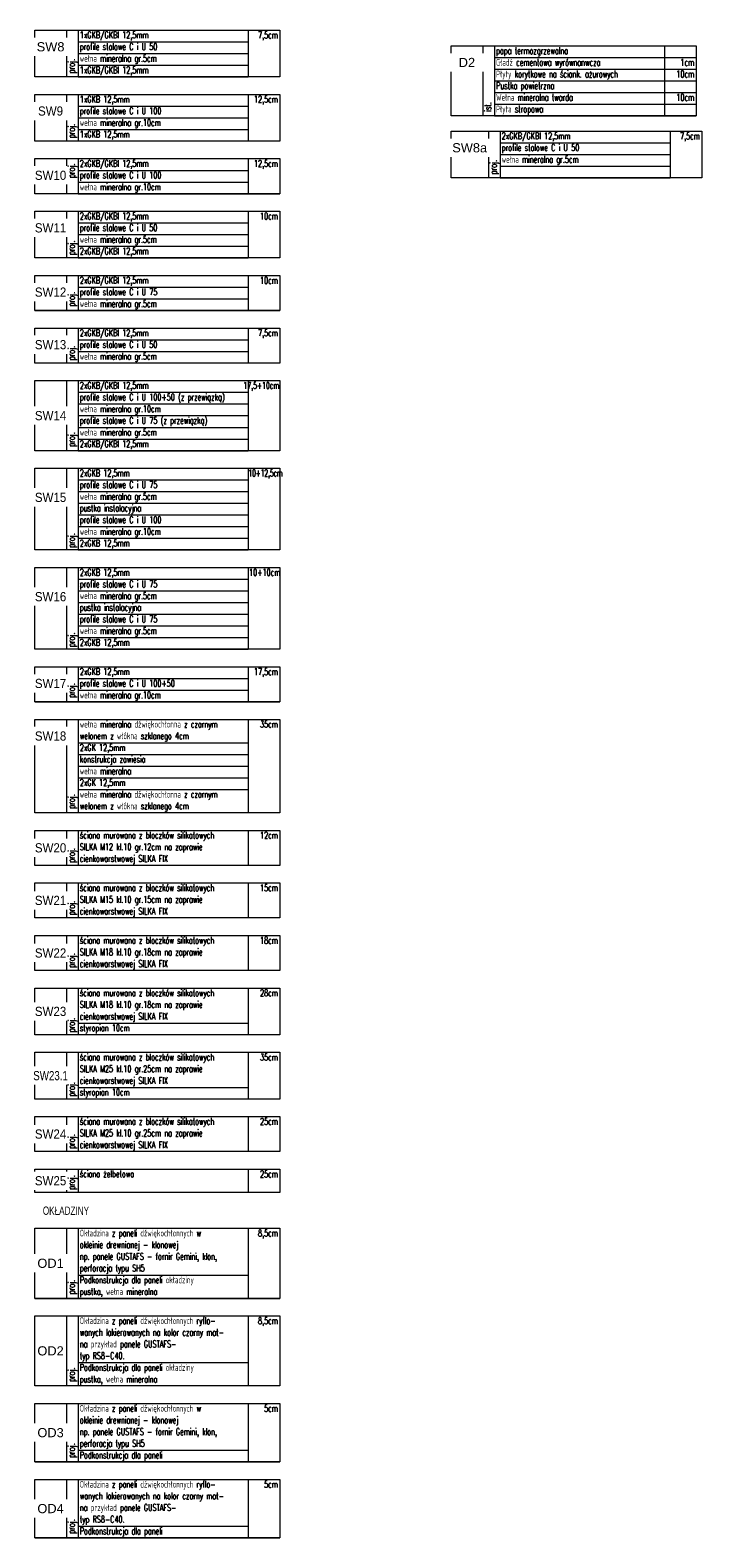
# Model space of a CAD drawing. Header units: centimetres. Extents: x -228435 to 111511, y -89367 to 428125.
# Tile 1 of 219: x -228435 to -188168, y -89367 to 977. Entities that reach past the tile are written whole.
import ezdxf
from ezdxf.enums import TextEntityAlignment as Align

# ---------------------------------------------------------------- set-up
doc = ezdxf.new("R2010")
doc.units = ezdxf.units.CM
doc.header["$LTSCALE"] = 50
doc.layers.add('ARCH_INFO_OPISY', color=8, linetype='Continuous')
doc.layers.add('RYSUNKOWE_XREF', color=8, linetype='Continuous')
doc.layers.add('ARCH_TABELKA', color=8, linetype='Continuous', lineweight=5)
doc.styles.add('Arial', font='ARIAL.TTF')
doc.styles.add('Romans', font='Romans.shx')

# ---------------------------------------------------------------- blocks, each defined once
blk = doc.blocks.new('D2')
at = {"layer": 'ARCH_TABELKA'}
blk.add_line((-36672, 4258.9), (-36672, 3838.9), dxfattribs=at)
blk.add_lwpolyline([(-37952, 4258.9), (-36482, 4258.9), (-36482, 3838.9), (-37952, 3838.9)], close=True, dxfattribs=at)
for points in [[(-37762, 4258.9), (-37762, 3838.9)], [(-37692, 4258.9), (-37692, 3838.9)], [(-37692, 4188.9), (-36482, 4188.9)], [(-37692, 4118.9), (-36482, 4118.9)], [(-37692, 4048.9), (-36482, 4048.9)], [(-37692, 3978.9), (-36482, 3978.9)], [(-37692, 3908.9), (-36482, 3908.9)], [(-37692, 3838.9), (-36482, 3838.9)], [(-37692, 3838.9), (-36482, 3838.9)]]:
    blk.add_lwpolyline(points, dxfattribs=at)
at = {"layer": 'ARCH_INFO_OPISY', "color": 191, "style": 'Romans', "width": 0.7}
for s, p in [('papa termozgrzewalna', (-37682, 4209.6)), ('Gładź cementowa wyrównanwcza', (-37682, 4139.6)), ('Płyty korytkowe na ściank. ażurowych', (-37682, 4069.6)), ('Wełna mineralna twarda', (-37682, 3929.6)), ('Pustka powietrzna', (-37682, 3999.6)), ('Płyta stropowa', (-37682, 3859.6))]:
    blk.add_text(s, height=40.5, dxfattribs=at).set_placement(p)
for s, p in [('1cm', (-36494.3, 4139.6)), ('10cm', (-36494.3, 4069.6)), ('10cm', (-36494.3, 3929.6))]:
    blk.add_text(s, height=40.5, dxfattribs=at).set_placement(p, align=Align.RIGHT)
blk.add_text('ist.', height=40.5, rotation=90, dxfattribs=at).set_placement((-37711.8, 3864.1))
at = {"layer": 'ARCH_INFO_OPISY', "color": 191, "insert": (-37857, 4158.9), "char_height": 55, "width": 190, "attachment_point": 5, "style": 'Arial', "bg_fill": 2}
blk.add_mtext('D2', dxfattribs=at)
blk = doc.blocks.new('SW8')
at = {"layer": 'ARCH_TABELKA'}
blk.add_line((-41322, 4539.5), (-41322, 4259.5), dxfattribs=at)
blk.add_lwpolyline([(-42602, 4539.5), (-41132, 4539.5), (-41132, 4259.5), (-42602, 4259.5)], close=True, dxfattribs=at)
for points in [[(-42412, 4539.5), (-42412, 4259.5)], [(-42342, 4539.5), (-42342, 4259.5)], [(-42342, 4469.5), (-41322, 4469.5)], [(-42342, 4399.5), (-41322, 4399.5)], [(-42342, 4329.5), (-41322, 4329.5)], [(-42342, 4259.5), (-41322, 4259.5)]]:
    blk.add_lwpolyline(points, dxfattribs=at)
at = {"layer": 'ARCH_INFO_OPISY', "color": 191, "style": 'Romans', "width": 0.7}
for s, p in [('1xGKB/GKBI 12,5mm  ', (-42331.9, 4490.6)), ('profile stalowe C i U 50', (-42331.9, 4420.6)), ('wełna mineralna gr.5cm', (-42332, 4350.2)), ('1xGKB/GKBI 12,5mm  ', (-42331.9, 4280.6))]:
    blk.add_text(s, height=40.5, dxfattribs=at).set_placement(p)
blk.add_text('7,5cm', height=40.5, dxfattribs=at).set_placement((-41144.3, 4490.2), align=Align.RIGHT)
blk.add_text('proj.', height=40.5, rotation=90, dxfattribs=at).set_placement((-42361.8, 4281.2))
at = {"layer": 'ARCH_INFO_OPISY', "color": 191, "insert": (-42507, 4439.5), "char_height": 55, "width": 190, "attachment_point": 5, "style": 'Arial', "bg_fill": 2}
blk.add_mtext('SW8', dxfattribs=at)
blk = doc.blocks.new('SW9')
at = {"layer": 'ARCH_TABELKA'}
blk.add_line((-41322, 3909.5), (-41322, 3629.5), dxfattribs=at)
blk.add_lwpolyline([(-42602, 3909.5), (-41132, 3909.5), (-41132, 3629.5), (-42602, 3629.5)], close=True, dxfattribs=at)
for points in [[(-42412, 3909.5), (-42412, 3629.5)], [(-42342, 3909.5), (-42342, 3629.5)], [(-42342, 3699.5), (-41322, 3699.5)]]:
    blk.add_lwpolyline(points, dxfattribs=at)
at = {"layer": 'ARCH_INFO_OPISY', "color": 191, "style": 'Romans', "width": 0.7}
for s, p in [('1xGKB 12,5mm  ', (-42331.9, 3860.6)), ('profile stalowe C i U 100', (-42331.9, 3790.6)), ('wełna mineralna gr.10cm', (-42332, 3720.2)), ('1xGKB 12,5mm  ', (-42331.9, 3650.6))]:
    blk.add_text(s, height=40.5, dxfattribs=at).set_placement(p)
blk.add_text('12,5cm', height=40.5, dxfattribs=at).set_placement((-41144.3, 3860.2), align=Align.RIGHT)
at = {"layer": 'ARCH_INFO_OPISY', "color": 191, "insert": (-42507, 3809.5), "char_height": 55, "width": 190, "attachment_point": 5, "style": 'Arial', "bg_fill": 2}
blk.add_mtext('{\\W0.9;SW9}', dxfattribs=at)
at = {"layer": 'ARCH_TABELKA'}
for points in [[(-42342, 3839.5), (-41322, 3839.5)], [(-42342, 3769.5), (-41322, 3769.5)]]:
    blk.add_lwpolyline(points, dxfattribs=at)
at = {"layer": 'ARCH_INFO_OPISY', "color": 191, "style": 'Romans', "width": 0.7}
blk.add_text('proj.', height=40.5, rotation=90, dxfattribs=at).set_placement((-42361.8, 3647.9))
blk = doc.blocks.new('SW10')
at = {"layer": 'ARCH_TABELKA'}
blk.add_line((-41322, 3594.5), (-41322, 3384.5), dxfattribs=at)
blk.add_lwpolyline([(-42602, 3594.5), (-41132, 3594.5), (-41132, 3384.5), (-42602, 3384.5)], close=True, dxfattribs=at)
for points in [[(-42412, 3594.5), (-42412, 3384.5)], [(-42342, 3594.5), (-42342, 3384.5)], [(-42342, 3384.5), (-41132, 3384.5)]]:
    blk.add_lwpolyline(points, dxfattribs=at)
at = {"layer": 'ARCH_INFO_OPISY', "color": 191, "style": 'Romans', "width": 0.7}
for s, p in [('2xGKB/GKBI 12,5mm  ', (-42331.9, 3545.6)), ('wełna mineralna gr.10cm', (-42332, 3405.2)), ('profile stalowe C i U 100', (-42331.9, 3475.6))]:
    blk.add_text(s, height=40.5, dxfattribs=at).set_placement(p)
blk.add_text('12,5cm', height=40.5, dxfattribs=at).set_placement((-41144.3, 3545.2), align=Align.RIGHT)
at = {"layer": 'ARCH_INFO_OPISY', "color": 191, "insert": (-42507, 3494.5), "char_height": 55, "width": 190, "attachment_point": 5, "style": 'Arial', "bg_fill": 2}
blk.add_mtext('{\\W0.9;SW10}', dxfattribs=at)
at = {"layer": 'ARCH_TABELKA'}
for points in [[(-42342, 3524.5), (-41322, 3524.5)], [(-42342, 3454.5), (-41322, 3454.5)]]:
    blk.add_lwpolyline(points, dxfattribs=at)
at = {"layer": 'ARCH_INFO_OPISY', "color": 191, "style": 'Romans', "width": 0.7}
blk.add_text('proj.', height=40.5, rotation=90, dxfattribs=at).set_placement((-42361.8, 3479.7))
blk = doc.blocks.new('SW11')
at = {"layer": 'ARCH_TABELKA'}
blk.add_line((-41322, 3279.5), (-41322, 2999.5), dxfattribs=at)
blk.add_lwpolyline([(-42602, 3279.5), (-41132, 3279.5), (-41132, 2999.5), (-42602, 2999.5)], close=True, dxfattribs=at)
for points in [[(-42412, 3279.5), (-42412, 2999.5)], [(-42342, 3279.5), (-42342, 2999.5)], [(-42342, 3069.5), (-41322, 3069.5)], [(-42342, 2999.5), (-41322, 2999.5)]]:
    blk.add_lwpolyline(points, dxfattribs=at)
at = {"layer": 'ARCH_INFO_OPISY', "color": 191, "style": 'Romans', "width": 0.7}
for s, p in [('2xGKB/GKBI 12,5mm  ', (-42331.9, 3230.6)), ('profile stalowe C i U 50', (-42331.9, 3160.6)), ('wełna mineralna gr.5cm', (-42332, 3090.2)), ('2xGKB/GKBI 12,5mm  ', (-42331.9, 3020.6))]:
    blk.add_text(s, height=40.5, dxfattribs=at).set_placement(p)
blk.add_text('10cm', height=40.5, dxfattribs=at).set_placement((-41144.3, 3230.2), align=Align.RIGHT)
at = {"layer": 'ARCH_INFO_OPISY', "color": 191, "insert": (-42507, 3179.5), "char_height": 55, "width": 190, "attachment_point": 5, "style": 'Arial', "bg_fill": 2}
blk.add_mtext('{\\W0.9;SW11}', dxfattribs=at)
at = {"layer": 'ARCH_TABELKA'}
for points in [[(-42342, 3209.5), (-41322, 3209.5)], [(-42342, 3139.5), (-41322, 3139.5)]]:
    blk.add_lwpolyline(points, dxfattribs=at)
at = {"layer": 'ARCH_INFO_OPISY', "color": 191, "style": 'Romans', "width": 0.7}
blk.add_text('proj.', height=40.5, rotation=90, dxfattribs=at).set_placement((-42361.8, 3017.8))
blk = doc.blocks.new('SW12')
at = {"layer": 'ARCH_TABELKA'}
blk.add_line((-41322, 3279.5), (-41322, 3069.5), dxfattribs=at)
blk.add_lwpolyline([(-42602, 3279.5), (-41132, 3279.5), (-41132, 3069.5), (-42602, 3069.5)], close=True, dxfattribs=at)
for points in [[(-42412, 3279.5), (-42412, 3069.5)], [(-42342, 3279.5), (-42342, 3069.5)], [(-42602, 3069.5), (-41132, 3069.5)]]:
    blk.add_lwpolyline(points, dxfattribs=at)
at = {"layer": 'ARCH_INFO_OPISY', "color": 191, "style": 'Romans', "width": 0.7}
for s, p in [('2xGKB/GKBI 12,5mm  ', (-42331.9, 3230.6)), ('profile stalowe C i U 75', (-42331.9, 3160.6)), ('wełna mineralna gr.5cm', (-42332, 3090.2))]:
    blk.add_text(s, height=40.5, dxfattribs=at).set_placement(p)
blk.add_text('10cm', height=40.5, dxfattribs=at).set_placement((-41144.3, 3230.2), align=Align.RIGHT)
at = {"layer": 'ARCH_INFO_OPISY', "color": 191, "insert": (-42507, 3179.5), "char_height": 55, "width": 190, "attachment_point": 5, "style": 'Arial', "bg_fill": 2}
blk.add_mtext('{\\W0.9;SW12}', dxfattribs=at)
at = {"layer": 'ARCH_TABELKA'}
for points in [[(-42342, 3209.5), (-41322, 3209.5)], [(-42342, 3139.5), (-41322, 3139.5)]]:
    blk.add_lwpolyline(points, dxfattribs=at)
at = {"layer": 'ARCH_INFO_OPISY', "color": 191, "style": 'Romans', "width": 0.7}
blk.add_text('proj.', height=40.5, rotation=90, dxfattribs=at).set_placement((-42361.8, 3094.7))
blk = doc.blocks.new('SW13')
at = {"layer": 'ARCH_TABELKA'}
blk.add_line((-41322, 3559.5), (-41322, 3349.5), dxfattribs=at)
blk.add_lwpolyline([(-42602, 3559.5), (-41132, 3559.5), (-41132, 3349.5), (-42602, 3349.5)], close=True, dxfattribs=at)
for points in [[(-42412, 3559.5), (-42412, 3349.5)], [(-42342, 3559.5), (-42342, 3349.5)]]:
    blk.add_lwpolyline(points, dxfattribs=at)
at = {"layer": 'ARCH_INFO_OPISY', "color": 191, "style": 'Romans', "width": 0.7}
for s, p in [('2xGKB/GKBI 12,5mm  ', (-42331.9, 3510.6)), ('profile stalowe C i U 50', (-42331.9, 3440.6)), ('wełna mineralna gr.5cm', (-42332, 3370.2))]:
    blk.add_text(s, height=40.5, dxfattribs=at).set_placement(p)
blk.add_text('7,5cm', height=40.5, dxfattribs=at).set_placement((-41144.3, 3510.2), align=Align.RIGHT)
at = {"layer": 'ARCH_INFO_OPISY', "color": 191, "insert": (-42507, 3459.5), "char_height": 55, "width": 190, "attachment_point": 5, "style": 'Arial', "bg_fill": 2}
blk.add_mtext('{\\W0.9;SW13}', dxfattribs=at)
at = {"layer": 'ARCH_TABELKA'}
for points in [[(-42342, 3489.5), (-41322, 3489.5)], [(-42342, 3419.5), (-41322, 3419.5)]]:
    blk.add_lwpolyline(points, dxfattribs=at)
at = {"layer": 'ARCH_INFO_OPISY', "color": 191, "style": 'Romans', "width": 0.7}
blk.add_text('proj.', height=40.5, rotation=90, dxfattribs=at).set_placement((-42361.8, 3366.8))
blk = doc.blocks.new('SW14')
at = {"layer": 'ARCH_TABELKA'}
for q in [(-41322, 2824.5), (-41322, 2544.5)]:
    blk.add_line((-41322, 2964.5), q, dxfattribs=at)
blk.add_lwpolyline([(-42602, 2964.5), (-41132, 2964.5), (-41132, 2544.5), (-42602, 2544.5)], close=True, dxfattribs=at)
for points in [[(-42412, 2964.5), (-42412, 2544.5)], [(-42342, 2964.5), (-42342, 2824.5)], [(-42342, 2894.5), (-41322, 2894.5)], [(-42342, 2614.5), (-41322, 2614.5)], [(-42342, 2544.5), (-41322, 2544.5)]]:
    blk.add_lwpolyline(points, dxfattribs=at)
at = {"layer": 'ARCH_INFO_OPISY', "color": 191, "style": 'Romans', "width": 0.7}
for s, p in [('2xGKB/GKBI 12,5mm  ', (-42331.9, 2915.6)), ('profile stalowe C i U 100+50 (z przewiązką)', (-42331.9, 2845.6)), ('wełna mineralna gr.10cm', (-42332, 2775.2)), ('profile stalowe C i U 75 (z przewiązką)', (-42331.9, 2705.6)), ('wełna mineralna gr.5cm', (-42332, 2635.2)), ('2xGKB/GKBI 12,5mm  ', (-42331.9, 2565.6))]:
    blk.add_text(s, height=40.5, dxfattribs=at).set_placement(p)
at = {"layer": 'ARCH_INFO_OPISY', "color": 191, "style": 'Romans', "width": 0.55}
blk.add_text('17,5+10cm', height=40.5, dxfattribs=at).set_placement((-41136.8, 2915.2), align=Align.RIGHT)
at = {"layer": 'ARCH_INFO_OPISY', "color": 191, "style": 'Romans', "width": 0.7}
blk.add_text('proj.', height=40.5, rotation=90, dxfattribs=at).set_placement((-42361.8, 2569.2))
at = {"layer": 'ARCH_INFO_OPISY', "color": 191, "insert": (-42507, 2754.5), "char_height": 55, "width": 190, "attachment_point": 5, "style": 'Arial', "bg_fill": 2}
blk.add_mtext('{\\W0.9;SW14}', dxfattribs=at)
at = {"layer": 'ARCH_TABELKA'}
for points in [[(-42342, 2964.5), (-42342, 2544.5)], [(-42342, 2824.5), (-41322, 2824.5)], [(-42342, 2754.5), (-41322, 2754.5)], [(-42342, 2684.5), (-41322, 2684.5)]]:
    blk.add_lwpolyline(points, dxfattribs=at)
blk = doc.blocks.new('SW15')
at = {"layer": 'ARCH_TABELKA'}
blk.add_line((-44422, 4633.3), (-44422, 4143.3), dxfattribs=at)
for points in [[(-44232, 4143.3), (-45702, 4143.3), (-45702, 4633.3), (-44232, 4633.3), (-44232, 4143.3)], [(-45512, 4633.3), (-45512, 4143.3)], [(-45442, 4633.3), (-45442, 4143.3)], [(-45442, 4563.3), (-44422, 4563.3)], [(-45442, 4423.3), (-44422, 4423.3)], [(-45442, 4353.3), (-44422, 4353.3)], [(-45442, 4283.3), (-44422, 4283.3)], [(-45442, 4213.3), (-44422, 4213.3)], [(-45442, 4143.3), (-44422, 4143.3)]]:
    blk.add_lwpolyline(points, dxfattribs=at)
at = {"layer": 'ARCH_INFO_OPISY', "color": 191, "style": 'Romans'}
for s, width, p in [('2xGKB 12,5mm  ', 0.7, (-45431.9, 4584.4)), ('10+12,5cm', 0.52, (-44420.2, 4584.4)), ('profile stalowe C i U 75 ', 0.7, (-45431.9, 4514.4)), ('wełna mineralna gr.5cm', 0.7, (-45432, 4444)), ('pustka instalacyjna', 0.7, (-45431.9, 4374.4)), ('profile stalowe C i U 100 ', 0.7, (-45431.9, 4304.4)), ('wełna mineralna gr.10cm', 0.7, (-45432, 4234)), ('2xGKB 12,5mm  ', 0.7, (-45431.9, 4164.4))]:
    blk.add_text(s, height=40.5, dxfattribs=dict(at, width=width)).set_placement(p)
at = {"layer": 'ARCH_INFO_OPISY', "color": 191, "style": 'Romans', "width": 0.7}
blk.add_text('proj.', height=40.5, rotation=90, dxfattribs=at).set_placement((-45461.8, 4157.6))
at = {"layer": 'ARCH_INFO_OPISY', "color": 191, "insert": (-45607, 4458.4), "char_height": 55, "width": 190, "attachment_point": 5, "style": 'Arial', "bg_fill": 2}
blk.add_mtext('{\\W0.9;SW15}', dxfattribs=at)
at = {"layer": 'ARCH_TABELKA'}
blk.add_lwpolyline([(-45442, 4493.3), (-44422, 4493.3)], dxfattribs=at)
blk = doc.blocks.new('SW16')
at = {"layer": 'ARCH_TABELKA'}
blk.add_line((-44422, 4633.3), (-44422, 4143.3), dxfattribs=at)
for points in [[(-44232, 4143.3), (-45702, 4143.3), (-45702, 4633.3), (-44232, 4633.3), (-44232, 4143.3)], [(-45512, 4633.3), (-45512, 4143.3)], [(-45442, 4633.3), (-45442, 4143.3)], [(-45442, 4563.3), (-44422, 4563.3)], [(-45442, 4423.3), (-44422, 4423.3)], [(-45442, 4353.3), (-44422, 4353.3)], [(-45442, 4283.3), (-44422, 4283.3)], [(-45442, 4213.3), (-44422, 4213.3)], [(-45442, 4143.3), (-44422, 4143.3)]]:
    blk.add_lwpolyline(points, dxfattribs=at)
at = {"layer": 'ARCH_INFO_OPISY', "color": 191, "style": 'Romans'}
for s, width, p in [('2xGKB 12,5mm  ', 0.7, (-45431.9, 4584.4)), ('10+10cm', 0.6, (-44416.9, 4584.4)), ('profile stalowe C i U 75 ', 0.7, (-45431.9, 4514.4)), ('wełna mineralna gr.5cm', 0.7, (-45432, 4444)), ('pustka instalacyjna', 0.7, (-45431.9, 4374.4)), ('profile stalowe C i U 75 ', 0.7, (-45431.9, 4304.4)), ('wełna mineralna gr.5cm', 0.7, (-45432, 4234)), ('2xGKB 12,5mm  ', 0.7, (-45431.9, 4164.4))]:
    blk.add_text(s, height=40.5, dxfattribs=dict(at, width=width)).set_placement(p)
at = {"layer": 'ARCH_INFO_OPISY', "color": 191, "style": 'Romans', "width": 0.7}
blk.add_text('proj.', height=40.5, rotation=90, dxfattribs=at).set_placement((-45461.8, 4157.6))
at = {"layer": 'ARCH_INFO_OPISY', "color": 191, "insert": (-45607, 4458.4), "char_height": 55, "width": 190, "attachment_point": 5, "style": 'Arial', "bg_fill": 2}
blk.add_mtext('{\\W0.9;SW16}', dxfattribs=at)
at = {"layer": 'ARCH_TABELKA'}
blk.add_lwpolyline([(-45442, 4493.3), (-44422, 4493.3)], dxfattribs=at)
blk = doc.blocks.new('SW20')
at = {"layer": 'ARCH_TABELKA'}
blk.add_line((-44422, 4633.3), (-44422, 4423.3), dxfattribs=at)
for points in [[(-44232, 4423.3), (-45702, 4423.3), (-45702, 4633.3), (-44232, 4633.3), (-44232, 4423.3)], [(-45512, 4633.3), (-45512, 4423.3)], [(-45442, 4633.3), (-45442, 4423.3)]]:
    blk.add_lwpolyline(points, dxfattribs=at)
at = {"layer": 'ARCH_INFO_OPISY', "color": 191, "style": 'Romans', "width": 0.7}
for s, p in [('ściana murowana z bloczków silikatowych', (-45431.9, 4584.4)), ('SILKA M12 kl.10 gr.12cm na zaprawie', (-45431.9, 4514.4)), ('cienkowarstwowej SILKA FIX', (-45432, 4444))]:
    blk.add_text(s, height=40.5, dxfattribs=at).set_placement(p)
blk.add_text('12cm', height=40.5, dxfattribs=at).set_placement((-44244.3, 4584), align=Align.RIGHT)
at = {"layer": 'ARCH_INFO_OPISY', "color": 191, "insert": (-45607, 4528.3), "char_height": 55, "width": 190, "attachment_point": 5, "style": 'Arial', "bg_fill": 2}
blk.add_mtext('{\\W0.9;SW20}', dxfattribs=at)
at = {"layer": 'ARCH_INFO_OPISY', "color": 191, "style": 'Romans', "width": 0.7}
blk.add_text('proj.', height=40.5, rotation=90, dxfattribs=at).set_placement((-45461.8, 4440.8))
blk = doc.blocks.new('SW21')
at = {"layer": 'ARCH_TABELKA'}
blk.add_line((-44422, 4633.3), (-44422, 4423.3), dxfattribs=at)
for points in [[(-44232, 4423.3), (-45702, 4423.3), (-45702, 4633.3), (-44232, 4633.3), (-44232, 4423.3)], [(-45512, 4633.3), (-45512, 4423.3)], [(-45442, 4633.3), (-45442, 4423.3)]]:
    blk.add_lwpolyline(points, dxfattribs=at)
at = {"layer": 'ARCH_INFO_OPISY', "color": 191, "style": 'Romans', "width": 0.7}
for s, p in [('ściana murowana z bloczków silikatowych', (-45431.9, 4584.4)), ('SILKA M15 kl.10 gr.15cm na zaprawie', (-45431.9, 4514.4)), ('cienkowarstwowej SILKA FIX', (-45432, 4444))]:
    blk.add_text(s, height=40.5, dxfattribs=at).set_placement(p)
blk.add_text('15cm', height=40.5, dxfattribs=at).set_placement((-44244.3, 4584), align=Align.RIGHT)
at = {"layer": 'ARCH_INFO_OPISY', "color": 191, "insert": (-45607, 4528.3), "char_height": 55, "width": 190, "attachment_point": 5, "style": 'Arial', "bg_fill": 2}
blk.add_mtext('{\\W0.9;SW21}', dxfattribs=at)
at = {"layer": 'ARCH_INFO_OPISY', "color": 191, "style": 'Romans', "width": 0.7}
blk.add_text('proj.', height=40.5, rotation=90, dxfattribs=at).set_placement((-45461.8, 4440.8))
blk = doc.blocks.new('SW22')
at = {"layer": 'ARCH_TABELKA'}
blk.add_line((-44422, 4633.3), (-44422, 4423.3), dxfattribs=at)
for points in [[(-44232, 4423.3), (-45702, 4423.3), (-45702, 4633.3), (-44232, 4633.3), (-44232, 4423.3)], [(-45512, 4633.3), (-45512, 4423.3)], [(-45442, 4633.3), (-45442, 4423.3)]]:
    blk.add_lwpolyline(points, dxfattribs=at)
at = {"layer": 'ARCH_INFO_OPISY', "color": 191, "style": 'Romans', "width": 0.7}
for s, p in [('ściana murowana z bloczków silikatowych', (-45431.9, 4584.4)), ('SILKA M18 kl.10 gr.18cm na zaprawie', (-45431.9, 4514.4)), ('cienkowarstwowej SILKA FIX', (-45432, 4444))]:
    blk.add_text(s, height=40.5, dxfattribs=at).set_placement(p)
blk.add_text('18cm', height=40.5, dxfattribs=at).set_placement((-44244.3, 4584), align=Align.RIGHT)
at = {"layer": 'ARCH_INFO_OPISY', "color": 191, "insert": (-45607, 4528.3), "char_height": 55, "width": 190, "attachment_point": 5, "style": 'Arial', "bg_fill": 2}
blk.add_mtext('{\\W0.9;SW22}', dxfattribs=at)
at = {"layer": 'ARCH_INFO_OPISY', "color": 191, "style": 'Romans', "width": 0.7}
blk.add_text('proj.', height=40.5, rotation=90, dxfattribs=at).set_placement((-45461.8, 4440.8))
blk = doc.blocks.new('SW23')
at = {"layer": 'ARCH_TABELKA'}
blk.add_line((-44422, 4633.3), (-44422, 4353.3), dxfattribs=at)
for points in [[(-44232, 4353.3), (-45702, 4353.3), (-45702, 4633.3), (-44232, 4633.3), (-44232, 4353.3)], [(-45512, 4633.3), (-45512, 4353.3)], [(-45442, 4633.3), (-45442, 4353.3)]]:
    blk.add_lwpolyline(points, dxfattribs=at)
at = {"layer": 'ARCH_INFO_OPISY', "color": 191, "style": 'Romans', "width": 0.7}
for s, p in [('ściana murowana z bloczków silikatowych', (-45431.9, 4584.4)), ('SILKA M18 kl.10 gr.18cm na zaprawie', (-45431.9, 4514.4)), ('cienkowarstwowej SILKA FIX', (-45432, 4444)), ('styropian 10cm ', (-45431.9, 4374.4))]:
    blk.add_text(s, height=40.5, dxfattribs=at).set_placement(p)
blk.add_text('28cm', height=40.5, dxfattribs=at).set_placement((-44244.3, 4584), align=Align.RIGHT)
at = {"layer": 'ARCH_INFO_OPISY', "color": 191, "insert": (-45607, 4493.3), "char_height": 55, "width": 190, "attachment_point": 5, "style": 'Arial', "bg_fill": 2}
blk.add_mtext('{\\W0.9;SW23}', dxfattribs=at)
at = {"layer": 'ARCH_TABELKA'}
blk.add_lwpolyline([(-45442, 4423.3), (-44422, 4423.3)], dxfattribs=at)
at = {"layer": 'ARCH_INFO_OPISY', "color": 191, "style": 'Romans', "width": 0.7}
blk.add_text('proj.', height=40.5, rotation=90, dxfattribs=at).set_placement((-45461.8, 4369.1))
blk = doc.blocks.new('SW25')
at = {"layer": 'ARCH_TABELKA'}
blk.add_line((-44422, 4633.3), (-44422, 4493.3), dxfattribs=at)
for points in [[(-44232, 4493.3), (-45702, 4493.3), (-45702, 4633.3), (-44232, 4633.3), (-44232, 4493.3)], [(-45512, 4633.3), (-45512, 4493.3)], [(-45442, 4633.3), (-45442, 4493.3)]]:
    blk.add_lwpolyline(points, dxfattribs=at)
at = {"layer": 'ARCH_INFO_OPISY', "color": 191, "style": 'Romans', "width": 0.7}
blk.add_text('ściana żelbetowa', height=40.5, dxfattribs=at).set_placement((-45431.9, 4584.4))
blk.add_text('25cm', height=40.5, dxfattribs=at).set_placement((-44244.3, 4584), align=Align.RIGHT)
at = {"layer": 'ARCH_INFO_OPISY', "color": 191, "insert": (-45607, 4563.3), "char_height": 55, "width": 190, "attachment_point": 5, "style": 'Arial', "bg_fill": 2}
blk.add_mtext('{\\W0.9;SW25}', dxfattribs=at)
at = {"layer": 'ARCH_INFO_OPISY', "color": 191, "style": 'Romans', "width": 0.7}
blk.add_text('proj.', height=40.5, rotation=90, dxfattribs=at).set_placement((-45461.8, 4510.8))
blk = doc.blocks.new('OD1')
at = {"layer": 'ARCH_TABELKA'}
blk.add_line((-41322, 4224.5), (-41322, 3804.5), dxfattribs=at)
blk.add_lwpolyline([(-42602, 4224.5), (-41132, 4224.5), (-41132, 3804.5), (-42602, 3804.5)], close=True, dxfattribs=at)
for points in [[(-42412, 4224.5), (-42412, 3804.5)], [(-42342, 4224.5), (-42342, 3804.5)], [(-42342, 3944.5), (-41322, 3944.5)], [(-42602, 3804.5), (-41132, 3804.5)]]:
    blk.add_lwpolyline(points, dxfattribs=at)
at = {"layer": 'ARCH_INFO_OPISY', "color": 191, "style": 'Romans', "width": 0.7}
for s, p in [('Okładzina z paneli dźwiękochłonnych w  ', (-42331.9, 4175.6)), ('okleinie drewnianej - klonowej', (-42331.9, 4105.6)), ('np. panele GUSTAFS - fornir Gemini, klon,  ', (-42331.9, 4035.6)), ('perforacja typu SH5', (-42331.9, 3965.6)), ('Podkonstrukcja dla paneli okładziny', (-42332, 3895.2)), ('pustka, wełna mineralna', (-42332, 3825.2))]:
    blk.add_text(s, height=40.5, dxfattribs=at).set_placement(p)
blk.add_text('8,5cm', height=40.5, dxfattribs=at).set_placement((-41144.3, 4175.2), align=Align.RIGHT)
blk.add_text('proj.', height=40.5, rotation=90, dxfattribs=at).set_placement((-42361.8, 3829.7))
at = {"layer": 'ARCH_INFO_OPISY', "color": 191, "insert": (-42507, 4014.5), "char_height": 55, "width": 190, "attachment_point": 5, "style": 'Arial', "bg_fill": 2}
blk.add_mtext('OD1', dxfattribs=at)
blk = doc.blocks.new('OD2')
at = {"layer": 'ARCH_TABELKA'}
blk.add_line((-41322, 3699.5), (-41322, 3279.5), dxfattribs=at)
for points in [[(-42342, 3699.5), (-42342, 3279.5)], [(-42342, 3419.5), (-41322, 3419.5)]]:
    blk.add_lwpolyline(points, dxfattribs=at)
at = {"layer": 'ARCH_INFO_OPISY', "color": 191, "style": 'Romans', "width": 0.7}
for s, p in [('wanych lakierowanych na kolor czarny mat- ', (-42331.9, 3580.6)), ('Okładzina z paneli dźwiękochłonnych ryflo-  ', (-42331.9, 3650.6)), ('na przykład panele GUSTAFS- ', (-42331.9, 3510.6)), ('typ RS8-C40. ', (-42331.9, 3440.6)), ('pustka, wełna mineralna', (-42332, 3300.2)), ('Podkonstrukcja dla paneli okładziny', (-42332, 3370.2))]:
    blk.add_text(s, height=40.5, dxfattribs=at).set_placement(p)
blk.add_text('8,5cm', height=40.5, dxfattribs=at).set_placement((-41144.3, 3650.2), align=Align.RIGHT)
blk.add_text('proj.', height=40.5, rotation=90, dxfattribs=at).set_placement((-42361.8, 3304.7))
at = {"layer": 'ARCH_INFO_OPISY', "color": 191, "insert": (-42507, 3489.5), "char_height": 55, "width": 190, "attachment_point": 5, "style": 'Arial', "bg_fill": 2}
blk.add_mtext('OD2', dxfattribs=at)
at = {"layer": 'ARCH_TABELKA'}
blk.add_lwpolyline([(-42602, 3699.5), (-41132, 3699.5), (-41132, 3279.5), (-42602, 3279.5)], close=True, dxfattribs=at)
blk.add_lwpolyline([(-42412, 3699.5), (-42412, 3279.5)], dxfattribs=at)
blk = doc.blocks.new('OD3')
at = {"layer": 'ARCH_TABELKA'}
blk.add_line((-41322, 4224.5), (-41322, 3874.5), dxfattribs=at)
blk.add_lwpolyline([(-42602, 4224.5), (-41132, 4224.5), (-41132, 3874.5), (-42602, 3874.5)], close=True, dxfattribs=at)
for points in [[(-42412, 4224.5), (-42412, 3874.5)], [(-42342, 4224.5), (-42342, 3874.5)], [(-42342, 3944.5), (-41322, 3944.5)], [(-42602, 3874.5), (-41132, 3874.5)], [(-42342, 3874.5), (-41322, 3874.5)]]:
    blk.add_lwpolyline(points, dxfattribs=at)
at = {"layer": 'ARCH_INFO_OPISY', "color": 191, "style": 'Romans', "width": 0.7}
for s, p in [('Okładzina z paneli dźwiękochłonnych w  ', (-42331.9, 4175.6)), ('okleinie drewnianej - klonowej', (-42331.9, 4105.6)), ('np. panele GUSTAFS - fornir Gemini, klon,  ', (-42331.9, 4035.6)), ('perforacja typu SH5', (-42331.9, 3965.6)), ('Podkonstrukcja dla paneli', (-42332, 3895.2))]:
    blk.add_text(s, height=40.5, dxfattribs=at).set_placement(p)
blk.add_text('5cm', height=40.5, dxfattribs=at).set_placement((-41144.3, 4175.2), align=Align.RIGHT)
blk.add_text('proj.', height=40.5, rotation=90, dxfattribs=at).set_placement((-42361.8, 3899.7))
at = {"layer": 'ARCH_INFO_OPISY', "color": 191, "insert": (-42507, 4049.5), "char_height": 55, "width": 190, "attachment_point": 5, "style": 'Arial', "bg_fill": 2}
blk.add_mtext('OD3', dxfattribs=at)
blk = doc.blocks.new('OD4')
at = {"layer": 'ARCH_TABELKA'}
blk.add_line((-41322, 4224.5), (-41322, 3874.5), dxfattribs=at)
blk.add_lwpolyline([(-42602, 4224.5), (-41132, 4224.5), (-41132, 3874.5), (-42602, 3874.5)], close=True, dxfattribs=at)
for points in [[(-42412, 4224.5), (-42412, 3874.5)], [(-42342, 4224.5), (-42342, 3874.5)], [(-42342, 3944.5), (-41322, 3944.5)], [(-42602, 3874.5), (-41132, 3874.5)], [(-42342, 3874.5), (-41322, 3874.5)]]:
    blk.add_lwpolyline(points, dxfattribs=at)
at = {"layer": 'ARCH_INFO_OPISY', "color": 191, "style": 'Romans', "width": 0.7}
for s, p in [('Okładzina z paneli dźwiękochłonnych ryflo-  ', (-42331.9, 4175.6)), ('wanych lakierowanych na kolor czarny mat- ', (-42331.9, 4105.6)), ('na przykład panele GUSTAFS- ', (-42331.9, 4035.6)), ('typ RS8-C40. ', (-42331.9, 3965.6)), ('Podkonstrukcja dla paneli', (-42332, 3895.2))]:
    blk.add_text(s, height=40.5, dxfattribs=at).set_placement(p)
blk.add_text('5cm', height=40.5, dxfattribs=at).set_placement((-41144.3, 4175.2), align=Align.RIGHT)
blk.add_text('proj.', height=40.5, rotation=90, dxfattribs=at).set_placement((-42361.8, 3899.7))
at = {"layer": 'ARCH_INFO_OPISY', "color": 191, "insert": (-42507, 4049.5), "char_height": 55, "width": 190, "attachment_point": 5, "style": 'Arial', "bg_fill": 2}
blk.add_mtext('OD4', dxfattribs=at)
blk = doc.blocks.new('SW24')
at = {"layer": 'ARCH_TABELKA'}
blk.add_line((-44422, 4633.3), (-44422, 4423.3), dxfattribs=at)
for points in [[(-44232, 4423.3), (-45702, 4423.3), (-45702, 4633.3), (-44232, 4633.3), (-44232, 4423.3)], [(-45512, 4633.3), (-45512, 4423.3)], [(-45442, 4633.3), (-45442, 4423.3)]]:
    blk.add_lwpolyline(points, dxfattribs=at)
at = {"layer": 'ARCH_INFO_OPISY', "color": 191, "style": 'Romans', "width": 0.7}
for s, p in [('ściana murowana z bloczków silikatowych', (-45431.9, 4584.4)), ('SILKA M25 kl.10 gr.25cm na zaprawie', (-45431.9, 4514.4)), ('cienkowarstwowej SILKA FIX', (-45432, 4444))]:
    blk.add_text(s, height=40.5, dxfattribs=at).set_placement(p)
blk.add_text('25cm', height=40.5, dxfattribs=at).set_placement((-44244.3, 4584), align=Align.RIGHT)
at = {"layer": 'ARCH_INFO_OPISY', "color": 191, "insert": (-45607, 4528.3), "char_height": 55, "width": 190, "attachment_point": 5, "style": 'Arial', "bg_fill": 2}
blk.add_mtext('{\\W0.9;SW24}', dxfattribs=at)
at = {"layer": 'ARCH_INFO_OPISY', "color": 191, "style": 'Romans', "width": 0.7}
blk.add_text('proj.', height=40.5, rotation=90, dxfattribs=at).set_placement((-45461.8, 4440.8))
blk = doc.blocks.new('SW17')
at = {"layer": 'ARCH_TABELKA'}
blk.add_line((-41322, 4224.5), (-41322, 4014.5), dxfattribs=at)
blk.add_lwpolyline([(-42602, 4224.5), (-41132, 4224.5), (-41132, 4014.5), (-42602, 4014.5)], close=True, dxfattribs=at)
for points in [[(-42412, 4224.5), (-42412, 4014.5)], [(-42342, 4224.5), (-42342, 4014.5)], [(-42602, 4014.5), (-41132, 4014.5)]]:
    blk.add_lwpolyline(points, dxfattribs=at)
at = {"layer": 'ARCH_INFO_OPISY', "color": 191, "style": 'Romans', "width": 0.7}
for s, p in [('2xGKB 12,5mm  ', (-42331.9, 4175.6)), ('wełna mineralna gr.10cm', (-42332, 4035.2)), ('profile stalowe C i U 100+50', (-42331.9, 4105.6))]:
    blk.add_text(s, height=40.5, dxfattribs=at).set_placement(p)
blk.add_text('17,5cm', height=40.5, dxfattribs=at).set_placement((-41144.3, 4175.2), align=Align.RIGHT)
at = {"layer": 'ARCH_INFO_OPISY', "color": 191, "insert": (-42507, 4124.5), "char_height": 55, "width": 190, "attachment_point": 5, "style": 'Arial', "bg_fill": 2}
blk.add_mtext('{\\W0.9;SW17}', dxfattribs=at)
at = {"layer": 'ARCH_TABELKA'}
for points in [[(-42342, 4154.5), (-41322, 4154.5)], [(-42342, 4084.5), (-41322, 4084.5)]]:
    blk.add_lwpolyline(points, dxfattribs=at)
at = {"layer": 'ARCH_INFO_OPISY', "color": 191, "style": 'Romans', "width": 0.7}
blk.add_text('proj.', height=40.5, rotation=90, dxfattribs=at).set_placement((-42361.8, 4039.7))
blk = doc.blocks.new('SW23_1')
at = {"layer": 'ARCH_TABELKA'}
blk.add_line((-44422, 4633.3), (-44422, 4353.3), dxfattribs=at)
for points in [[(-44232, 4353.3), (-45702, 4353.3), (-45702, 4633.3), (-44232, 4633.3), (-44232, 4353.3)], [(-45512, 4633.3), (-45512, 4353.3)], [(-45442, 4633.3), (-45442, 4353.3)]]:
    blk.add_lwpolyline(points, dxfattribs=at)
at = {"layer": 'ARCH_INFO_OPISY', "color": 191, "style": 'Romans', "width": 0.7}
for s, p in [('ściana murowana z bloczków silikatowych', (-45431.9, 4584.4)), ('SILKA M25 kl.10 gr.25cm na zaprawie', (-45431.9, 4514.4)), ('cienkowarstwowej SILKA FIX', (-45432, 4444)), ('styropian 10cm ', (-45431.9, 4374.4))]:
    blk.add_text(s, height=40.5, dxfattribs=at).set_placement(p)
blk.add_text('35cm', height=40.5, dxfattribs=at).set_placement((-44244.3, 4584), align=Align.RIGHT)
at = {"layer": 'ARCH_INFO_OPISY', "color": 191, "insert": (-45607, 4493.3), "char_height": 55, "width": 190, "attachment_point": 5, "style": 'Arial', "bg_fill": 2}
blk.add_mtext('{\\W0.76;SW23.1}', dxfattribs=at)
at = {"layer": 'ARCH_TABELKA'}
blk.add_lwpolyline([(-45442, 4423.3), (-44422, 4423.3)], dxfattribs=at)
at = {"layer": 'ARCH_INFO_OPISY', "color": 191, "style": 'Romans', "width": 0.7}
blk.add_text('proj.', height=40.5, rotation=90, dxfattribs=at).set_placement((-45461.8, 4369.1))
blk = doc.blocks.new('SW18')
at = {"layer": 'ARCH_TABELKA'}
blk.add_line((-41322, 4224.5), (-41322, 3664.5), dxfattribs=at)
blk.add_lwpolyline([(-42602, 4224.5), (-41132, 4224.5), (-41132, 3664.5), (-42602, 3664.5)], close=True, dxfattribs=at)
for points in [[(-42412, 4224.5), (-42412, 3664.5)], [(-42342, 4224.5), (-42342, 3664.5)], [(-42342, 4014.5), (-41322, 4014.5)], [(-42342, 3944.5), (-41322, 3944.5)], [(-42342, 3874.5), (-41322, 3874.5)], [(-42342, 3804.5), (-41322, 3804.5)]]:
    blk.add_lwpolyline(points, dxfattribs=at)
at = {"layer": 'ARCH_INFO_OPISY', "color": 191, "style": 'Romans', "width": 0.7}
for s, p in [('wełna mineralna dźwiękochłonna z czarnym', (-42331.9, 4175.6)), ('welonem z włókna szklanego 4cm', (-42331.9, 4105.6)), ('2xGK 12,5mm  ', (-42331.9, 4035.6)), ('konstrukcja zawiesia', (-42331.9, 3965.6)), ('wełna mineralna ', (-42332, 3895.2)), ('wełna mineralna dźwiękochłonna z czarnym', (-42331.9, 3755.6)), ('2xGK 12,5mm  ', (-42331.9, 3825.6)), ('welonem z włókna szklanego 4cm', (-42331.9, 3685.6))]:
    blk.add_text(s, height=40.5, dxfattribs=at).set_placement(p)
blk.add_text('35cm', height=40.5, dxfattribs=at).set_placement((-41144.3, 4175.2), align=Align.RIGHT)
blk.add_text('proj.', height=40.5, rotation=90, dxfattribs=at).set_placement((-42361.8, 3689.9))
at = {"layer": 'ARCH_INFO_OPISY', "color": 191, "insert": (-42507, 4124.5), "char_height": 55, "width": 190, "attachment_point": 5, "style": 'Arial', "bg_fill": 2}
blk.add_mtext('{\\W0.9;SW18}', dxfattribs=at)
at = {"layer": 'ARCH_TABELKA'}
blk.add_lwpolyline([(-42342, 4084.5), (-41322, 4084.5)], dxfattribs=at)

msp = doc.modelspace()

# ---------------------------------------------------------------- linework, layer by layer
at = {"layer": 'ARCH_TABELKA'}
msp.add_line((-190067.56033, -5074.586, -5670), (-190067.56033, -7874.586, -5670), dxfattribs=at)
at = {"layer": 'ARCH_TABELKA', "elevation": -5670}
msp.add_lwpolyline([(-203202.33734, -5074.586), (-188167.56033, -5074.586), (-188167.56033, -7874.586), (-203202.33734, -7874.586)], close=True, dxfattribs=at)
for points in [[(-200967.56033, -5074.586), (-200967.56033, -7874.586)], [(-200267.56033, -5074.586), (-200267.56033, -7874.586)], [(-200267.56033, -5774.586), (-190067.56033, -5774.586)], [(-200267.56033, -6474.586), (-190067.56033, -6474.586)], [(-200267.56033, -7174.586), (-190067.56033, -7174.586)], [(-200267.56033, -7874.586), (-190067.56033, -7874.586)]]:
    msp.add_lwpolyline(points, dxfattribs=at)

# ---------------------------------------------------------------- block references
at = {"layer": 'RYSUNKOWE_XREF', "xscale": 10, "yscale": 10, "zscale": 10}
for name, p in [('SW8', (197860, -44418.28598, -5670)), ('D2', (176317.34608, -42548.68156, -5670)), ('SW9', (197860, -41968.28598, -5670)), ('SW10', (197860, -42668.28598, -5670)), ('SW11', (197860, -42668.28598, -5670)), ('SW12', (197860, -46518.28598, -5670)), ('SW13', (197860, -52468.28598, -5670)), ('SW14', (197860, -49668.28598, -5670)), ('SW15', (228860, -71606.06135, -5670)), ('SW16', (228860, -77556.06135, -5670)), ('SW17', (197860, -79418.28598, -5670)), ('SW18', (197860, -82568.28598, -5670)), ('SW20', (228860, -93306.06135, -5670)), ('SW21', (228860, -96456.06135, -5670)), ('SW22', (228860, -99606.06135, -5670)), ('SW23', (228860, -102756.06135, -5670)), ('SW23_1', (228860, -106606.06135, -5670)), ('SW24', (228860, -110456.06135, -5670)), ('SW25', (228860, -113606.06135, -5670)), ('OD1', (197860, -113061.9514, -5670)), ('OD2', (197860, -113061.9514, -5670)), ('OD3', (197860, -123561.9514, -5670)), ('OD4', (197860, -128111.9514, -5670))]:
    msp.add_blockref(name, p, dxfattribs=at)

# ---------------------------------------------------------------- texts
at = {"layer": 'ARCH_INFO_OPISY', "width": 0.7}
for s, height, style, p in [('2xGKB/GKBI 12,5mm  ', 405, 'Romans', (-200166.71595, -5563.39944, -5670)), ('profile stalowe C i U 50', 405, 'Romans', (-200166.71595, -6263.39944, -5670)), ('wełna mineralna gr.5cm', 405, 'Romans', (-200167.56033, -6967.56442, -5670)), ('OKŁADZINY', 500, 'Arial', (-227674.67319, -70012.21046, -5670))]:
    msp.add_text(s, height=height, dxfattribs=dict(at, style=style)).set_placement(p)
at = {"layer": 'ARCH_INFO_OPISY', "style": 'Romans', "width": 0.7}
msp.add_text('7,5cm', height=405, dxfattribs=at).set_placement((-188290.80478, -5567.56442, -5670), align=Align.RIGHT)
msp.add_text('proj.', height=405, rotation=90, dxfattribs=at).set_placement((-200466.37508, -7657.47701, -5670))

# ---------------------------------------------------------------- next in the draw order: texts
at = {"layer": 'ARCH_INFO_OPISY', "insert": (-202084.94883, -6074.586, -5670), "char_height": 550, "width": 2234.7770144, "attachment_point": 5, "style": 'Arial', "bg_fill": 2}
msp.add_mtext('SW8a', dxfattribs=at)

doc.saveas('drawing.dxf')
